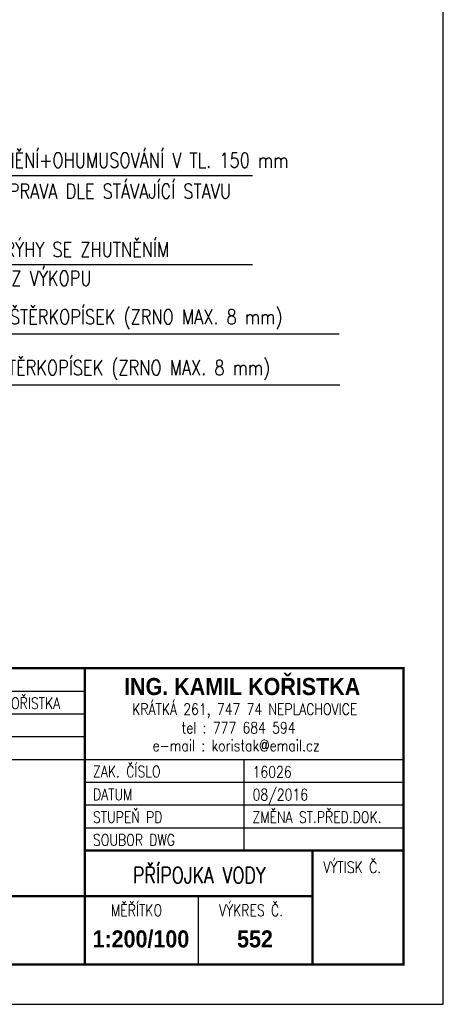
# Model space of a CAD drawing. Extents: x -1 to 419, y -8 to 289.
# Tile 4 of 5: x 345 to 419, y -8 to 165. Entities that reach past the tile are written whole.
import ezdxf
from ezdxf.enums import TextEntityAlignment as Align

# ---------------------------------------------------------------- set-up
doc = ezdxf.new("R2010")
doc.units = 0
doc.header["$LTSCALE"] = 10
doc.header["$MEASUREMENT"] = 0
doc.layers.get('0').update_dxf_attribs({"linetype": 'CONTINUOUS'})
for name, color, linetype in [('rozpiska_tenka', 7, 'CONTINUOUS'), ('TENKA-CARA', 7, 'CONTINUOUS'), ('text_maly', 7, 'CONTINUOUS'), ('text_velky', 1, 'CONTINUOUS')]:
    doc.layers.add(name, color=color, linetype=linetype)
doc.styles.add('ARIEL', font='arialbd.ttf', dxfattribs={"width": 0.8, "oblique": 10})
doc.styles.add('SIMPLEX', font='SIMPLEX.shx', dxfattribs={"width": 0.8})

msp = doc.modelspace()

# ---------------------------------------------------------------- linework, layer by layer
at = {"linetype": 'ByBlock'}
msp.add_lwpolyline([(-0.83, -7.613), (419.17, -7.613), (419.17, 289.387), (-0.83, 289.387)], close=True, dxfattribs=at)
at = {"layer": 'rozpiska_tenka'}
for p, q in [((264.17, 51.387), (412.17, 51.387)), ((264.17, 51.387), (412.17, 51.387)), ((264.17, 47.387), (356.17, 47.387)), ((264.17, 43.387), (356.17, 43.387)), ((264.17, 39.387), (356.17, 39.387)), ((264.17, 35.387), (356.17, 35.387)), ((356.17, 35.387), (412.17, 35.387)), ((384.17, 19.387), (384.17, 35.387)), ((356.17, 31.387), (412.17, 31.387)), ((356.17, 27.387), (412.17, 27.387)), ((356.17, 23.387), (412.17, 23.387)), ((396.17, -0.613), (396.17, 19.387)), ((376.17, -0.613), (376.17, 11.387))]:
    msp.add_line(p, q, dxfattribs=at)
at = {"layer": 'rozpiska_tenka', "const_width": 0.4}
for points in [[(412.17, -0.613), (412.17, 51.387), (264.17, 51.387), (264.17, -0.613)], [(356.17, -0.613), (356.17, 51.387)], [(356.17, 19.387), (396.17, 19.387)], [(264.17, 11.387), (396.17, 11.387)], [(264.17, -0.613), (412.17, -0.613)]]:
    msp.add_lwpolyline(points, dxfattribs=at)
msp.add_lwpolyline([(396.17, -0.613), (412.17, -0.613), (412.17, 19.387), (396.17, 19.387)], close=True, dxfattribs=at)
at = {"layer": 'TENKA-CARA', "color": 7, "linetype": 'Continuous'}
for p, q in [((329.925, 137.92), (385.641, 137.92)), ((321.123, 122.259), (385.641, 122.259)), ((319.416, 110.091), (400.869, 110.091)), ((320.731, 101.166), (400.994, 101.166))]:
    msp.add_line(p, q, dxfattribs=at)

# ---------------------------------------------------------------- texts
at = {"layer": 'TENKA-CARA', "color": 7, "linetype": 'Continuous', "style": 'SIMPLEX', "width": 0.8}
for s, p in [('ZATRÁVNĚNÍ+OHUMUSOVÁNÍ V TL. 150 mm', (331.959, 139.273)), ('NEBO OPRAVA DLE STÁVAJÍCÍ STAVU', (331.959, 133.834)), ('ZÁSYP RÝHY SE ZHUTNĚNÍM', (331.959, 123.612)), ('ZEMINA Z VÝKOPU', (331.959, 118.551)), ('OBSYP ŠTĚRKOPÍSEK (ZRNO MAX. 8 mm)', (332.508, 111.791)), ('LOŽE ŠTĚRKOPÍSEK (ZRNO MAX. 8 mm)', (332.508, 102.866))]:
    msp.add_text(s, height=2.6, dxfattribs=at).set_placement(p)
at = {"layer": 'text_maly', "style": 'SIMPLEX', "width": 0.8}
for s, p in [('ING. KAMIL KOŘISTKA', (329.378, 44.244)), ('ZAK. ČÍSLO', (357.631, 32.244)), ('16026', (385.668, 32.197)), ('DATUM', (357.631, 28.244)), ('08/2016', (385.668, 28.197)), ('STUPEŇ PD', (357.631, 24.244)), ('ZMĚNA ST.PŘED.DOK.', (385.631, 24.244)), ('SOUBOR DWG', (357.631, 20.244)), ('VÝTISK Č.', (398.104, 15.443)), ('MĚŘÍTKO', (360.783, 7.887)), ('VÝKRES Č.', (379.773, 7.887))]:
    msp.add_text(s, height=2, dxfattribs=at).set_placement(p)
at = {"layer": 'text_maly', "color": 7, "style": 'SIMPLEX', "width": 0.8}
for s, p in [('KRÁTKÁ 261, 747 74 NEPLACHOVICE', (384.288, 44.235)), ('tel : 777 684 594', (383.196, 40.943)), ('e-mail : koristak@email.cz', (382.767, 37.861))]:
    msp.add_text(s, height=2, dxfattribs=at).set_placement(p, align=Align.MIDDLE)
at = {"layer": 'text_maly'}
for s, height, style, width, p in [('PŘÍPOJKA VODY', 2.8, 'SIMPLEX', 0.8, (376.315, 13.657)), ('1:200/100', 3, 'ARIEL', 0.9, (366.038, 2.37)), ('552', 3, 'ARIEL', 0.9, (386.086, 2.37))]:
    msp.add_text(s, height=height, dxfattribs=dict(at, style=style, width=width)).set_placement(p, align=Align.CENTER)
at = {"layer": 'text_velky', "style": 'ARIEL', "width": 0.9}
msp.add_text('ING. KAMIL KOŘISTKA', height=3, dxfattribs=at).set_placement((383.832, 48.616), align=Align.MIDDLE)

doc.saveas('drawing.dxf')
